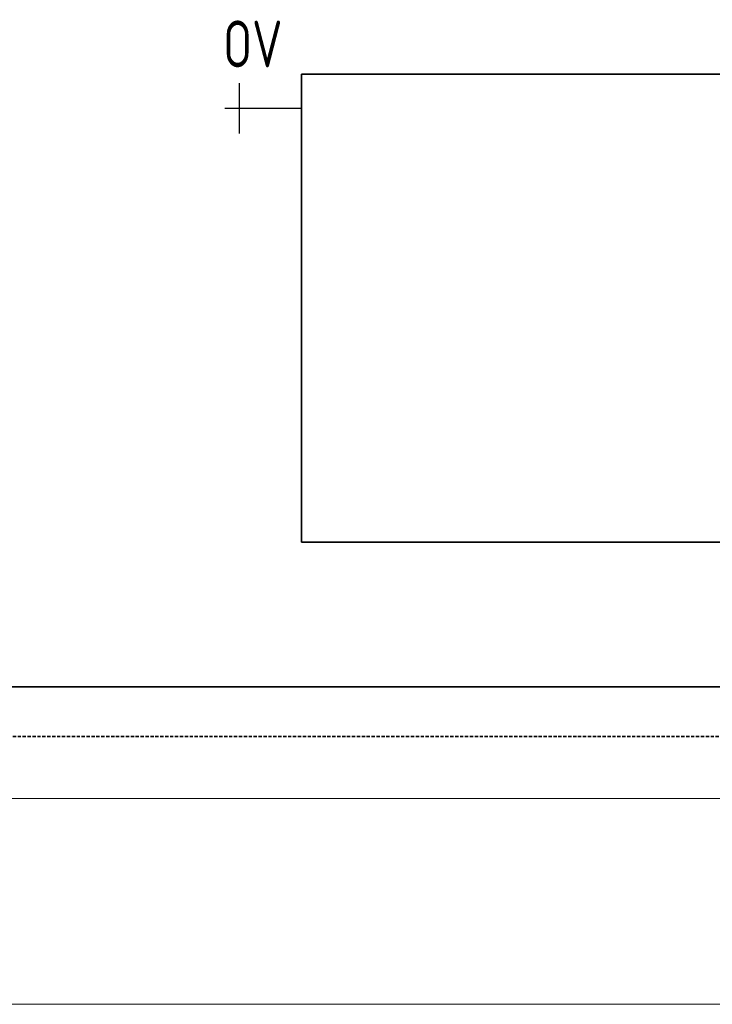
# Model space of a CAD drawing. Header units: millimetres. Extents: x 1279 to 58476, y -6899 to 74987.
# Tile 24 of 157: x 6781 to 7521, y -6899 to -5847. Entities that reach past the tile are written whole.
import ezdxf
from ezdxf.enums import TextEntityAlignment as Align

# ---------------------------------------------------------------- set-up
doc = ezdxf.new("R2010")
doc.units = ezdxf.units.MM
for name, pattern in [('phl_thick', [0]), ('VERDECKT', [9.525, 6.35, -3.175]), ('ČÁRKOVANÁ', [0.75, 0.5, -0.25])]:
    doc.linetypes.add(name, pattern=pattern)
for name, color, linetype, lineweight in [('UT_POTRUBI - ZPÁTEČKA', 5, 'ČÁRKOVANÁ', 35), ('UT_SCHÉMA_POPIS', 7, 'VERDECKT', 5), ('UT_SCHÉMA_PŘÍVOD', 10, 'Continuous', 35), ('UT_SCHÉMA_SYMBOLY', 7, 'Continuous', 25), ('UT_ZAŘÍZENÍ - OT', 3, 'Continuous', 35), ('VZT_50 POPIS - OBECNE', 7, 'Continuous', 5)]:
    doc.layers.add(name, color=color, linetype=linetype, lineweight=lineweight)
doc.styles.add('ISO 2.5', font='isocp.shx', dxfattribs={"width": 0.8, "height": 2.5})

msp = doc.modelspace()

# ---------------------------------------------------------------- linework, layer by layer
at = {"layer": 'UT_POTRUBI - ZPÁTEČKA', "ltscale": 7}
msp.add_line((4395.5, -6612.8), (10012.2, -6612.8), dxfattribs=at)
at = {"layer": 'UT_SCHÉMA_PŘÍVOD'}
msp.add_line((4328.4, -6559.6), (9941.8, -6559.6), dxfattribs=at)
at = {"layer": 'UT_SCHÉMA_SYMBOLY'}
for p, q in [((7016.1, -5968.5), (7016.1, -5914.5)), ((7000.1, -5941.5), (7082, -5941.5))]:
    msp.add_line(p, q, dxfattribs=at)
at = {"layer": 'UT_ZAŘÍZENÍ - OT', "linetype": 'Continuous'}
for p, q in [((7082, -6405), (7082, -5905)), ((7082, -5905), (8282, -5905)), ((8282, -6405), (7082, -6405))]:
    msp.add_line(p, q, dxfattribs=at)
at = {"layer": 'VZT_50 POPIS - OBECNE', "linetype": 'phl_thick'}
for p, q in [((1278.8, -6679), (35150.3, -6679)), ((1278.8, -6899), (35150.3, -6899))]:
    msp.add_line(p, q, dxfattribs=at)

# ---------------------------------------------------------------- texts
at = {"layer": 'UT_SCHÉMA_POPIS', "style": 'ISO 2.5', "width": 0.8}
msp.add_text('OV', height=50, dxfattribs=at).set_placement((6998.5, -5872.7), align=Align.MIDDLE_LEFT)

doc.saveas('drawing.dxf')
